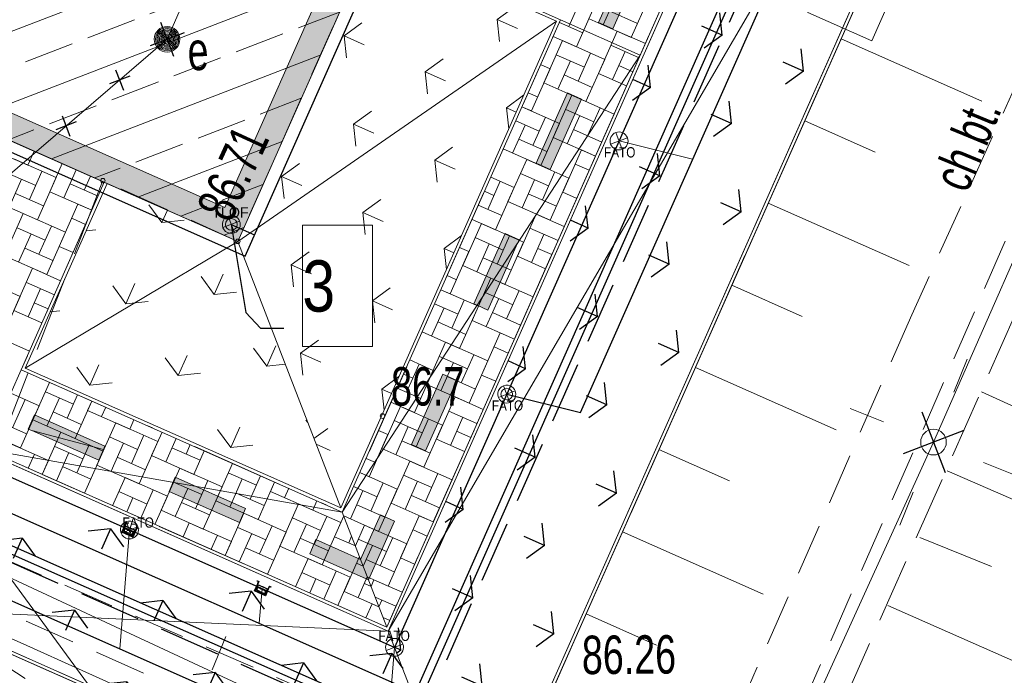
# Model space of a CAD drawing. Header units: metres. Extents: x -1013 to 1491425, y -5789533 to 1032.
# Tile 38 of 66: x 3 to 22, y -16 to -3. Entities that reach past the tile are written whole.
import ezdxf
from ezdxf.xclip import XClip

# ---------------------------------------------------------------- set-up
doc = ezdxf.new("R2010")
doc.units = ezdxf.units.M
doc.header["$MEASUREMENT"] = 0
doc.header["$XCLIPFRAME"] = 0
for name, pattern in [('2_BUBZ02', [1.75, 1.25, -0.5]), ('2_KTCR02', [1.5, 1, -0.5]), ('2_KTJZ01', [2, 1.5, -0.5]), ('Krawędzie ukryte', [1.7, 1.2, -0.5]), ('Kropki i Kreski', [3.6, 1.8, -0.9, 0, -0.9]), ('Przerywana', [2.4, 1.2, -1.2])]:
    doc.linetypes.add(name, pattern=pattern)
doc.layers.add('130-Z Teren', color=7, linetype='Continuous')
doc.layers.add('700-L Mapa 1_500 dwg', color=7, linetype='Continuous')
for name, color, linetype, lineweight in [('130-Z Teren1', 7, 'Continuous', 13), ('130-Z Teren114', 113, 'Continuous', 25), ('130-Z Teren21', 37, 'Continuous', 5), ('130-Z Teren252', 70, 'Continuous', 13), ('130-Z Teren69', 41, 'Continuous', 13), ('130-Z Teren93', 254, 'Continuous', 13), ('130-Z Teren94', 9, 'Continuous', 13), ('310-W Oświetlenie1', 7, 'Continuous', 13), ('310-W Oświetlenie85', 1, 'Continuous', 25), ('450-K Belki21', 37, 'Continuous', 5), ('450-K Belki69', 41, 'Continuous', 13), ('703-L Płaszczyzny podejścia 2D3', 152, 'Continuous', 30), ('708-L Opisy sytuacji 1_500 do legendy11', 7, 'Continuous', 13), ('708-L Opisy sytuacji 1_500 do legendy85', 1, 'Continuous', 25), ('718-L Elementy do rozbiórki85', 1, 'Continuous', 25), ('720-L Oznakowanie lądowiska1', 7, 'Continuous', 13), ('720-L Oznakowanie lądowiska253', 2, 'Continuous', 13), ('720-L Oznakowanie lądowiska91', 255, 'Continuous', 13), ('720-L Oznakowanie lądowiska94', 9, 'Continuous', 13), ('729-L Instalacje elektryczne-okablowanie75', 30, 'Continuous', 25), ('729-L Instalacje elektryczne-okablowanie85', 1, 'Continuous', 25), ('810-G Ogólne2', 4, 'Continuous', 20), ('GN.6640.3638.2023_9_BUBZ_D_L_17', 9, 'Continuous', 18), ('GN.6640.3638.2023_9_Dzialki7', 9, 'Continuous', 18), ('GN.6640.3638.2023_9_KTCR_D_L_17', 9, 'Continuous', 18), ('GN.6640.3638.2023_9_KTCR_E_T_17', 9, 'Continuous', 18), ('GN.6640.3638.2023_9_KTJZ_L_07', 9, 'Continuous', 18), ('GN.6640.3638.2023_9_RTPW_T_07', 9, 'Continuous', 18), ('GN.6640.3638.2023_9_RTPW_T_17', 9, 'Continuous', 18), ('GN.6640.3638.2023_9_SUPE_D_L_31', 9, 'Continuous', 18), ('GN.6640.3638.2023_9_SUPW_D_L_05', 9, 'Continuous', 18), ('GN.6640.3638.2023_9_SUSM_D_T_07', 9, 'Continuous', 18), ('GN.6640.3638.2023_9_SUSM_D_T_37', 9, 'Continuous', 18), ('GN.6640.3638.2023_9_SUTW_T_05', 9, 'Continuous', 18), ('GN.6640.3638.2023_9_SUUE_D_T_97', 9, 'Continuous', 18), ('GN.6640.3638.2023_9_SUUE_E_T_87', 9, 'Continuous', 18)]:
    doc.layers.add(name, color=color, linetype=linetype, lineweight=lineweight)
doc.styles.add('STYL_AUTOMATYCZNY_1', font='arial.ttf', dxfattribs={"width": 0.7})
doc.styles.add('STYL_AUTOMATYCZNY_3', font='ARIALN.TTF')
doc.styles.add('STYL_AUTOMATYCZNY_4', font='arial.ttf')
doc.dimstyles.new('STYL_AUTOMATYCZNY__5', dxfattribs={"dimtxt": 0.18, "dimasz": 0.456, "dimexe": 0.18, "dimexo": 0.0625, "dimgap": 0, "dimtad": 0, "dimtih": 1, "dimtoh": 1, "dimdec": 4, "dimzin": 0, "dimdsep": 46, "dimcen": 0.09, "dimadec": 0, "dimazin": 0, "dimtfac": 1, "dimtdec": 4, "dimtmove": 0, "dimatfit": 3, "dimldrblk": 'ARROWHEAD_1', "dimfxl": 1, "dimtolj": 1, "dimtzin": 0, "dimarcsym": 0})

# ---------------------------------------------------------------- blocks, each defined once
blk = doc.blocks.new('Rysunek_1_9', base_point=(-7447251.91, -5789835.327))
at = {"layer": 'GN.6640.3638.2023_9_BUBZ_D_L_17', "color": 9, "linetype": '2_BUBZ02', "lineweight": 18}
blk.add_line((30.427, 8.666), (17.782, -19.93), dxfattribs=at)
at = {"layer": 'GN.6640.3638.2023_9_BUBZ_D_L_17', "color": 9, "linetype": 'Continuous', "lineweight": 18}
for p, q in [((21.996, -10.434), (23.415, -11.089)), ((21.326, -11.972), (23.889, -13.095)), ((20.79, -13.271), (22.19, -13.84)), ((20.17, -14.599), (22.713, -15.725))]:
    blk.add_line(p, q, dxfattribs=at)
at = {"layer": 'GN.6640.3638.2023_9_Dzialki7', "color": 9, "linetype": 'Continuous', "lineweight": 18}
blk.add_line((-4.54, -3.697), (35.51, -58.297), dxfattribs=at)
at = {"layer": 'GN.6640.3638.2023_9_KTCR_D_L_17', "color": 9, "linetype": '2_KTCR02', "lineweight": 18}
for p, q in [((13.604, 6.274), (7.5, -7.5)), ((25.305, 1.376), (20.635, -8.933)), ((16.657, -20.79), (23.336, -5.479)), ((7.5, -7.5), (4.87, -6.317)), ((20.635, -8.933), (16.047, -19.404)), ((16.047, -19.404), (2.14, -13.337)), ((2.002, -14.297), (16.657, -20.79))]:
    blk.add_line(p, q, dxfattribs=at)
at = {"layer": 'GN.6640.3638.2023_9_KTJZ_L_07', "color": 9, "linetype": '2_KTJZ01', "lineweight": 18}
blk.add_line((2.14, -13.337), (4.87, -6.317), dxfattribs=at)
at = {"layer": 'GN.6640.3638.2023_9_RTPW_T_07', "color": 9, "linetype": 'Continuous', "lineweight": 18}
blk.add_circle((10.32, -10.907), 0.045, dxfattribs=at)
at = {"layer": 'GN.6640.3638.2023_9_RTPW_T_17', "color": 9, "linetype": 'Continuous', "lineweight": 18}
for centre in [(4.87, -6.317), (7.5, -7.5)]:
    blk.add_circle(centre, 0.045, dxfattribs=at)
at = {"layer": 'GN.6640.3638.2023_9_SUPE_D_L_31', "color": 9, "linetype": 'Continuous', "lineweight": 18}
for p, q in [((9.695, 4.667), (6.122, -3.559)), ((25.35, -1.644), (21.059, -11.415)), ((6.122, -3.559), (-4.256, -12.453)), ((21.059, -11.415), (16.558, -21.298)), ((3.315, -15.35), (-2.865, -12.573)), ((6.606, -16.827), (3.315, -15.35))]:
    blk.add_line(p, q, dxfattribs=at)
at = {"layer": 'GN.6640.3638.2023_9_SUPW_D_L_05', "color": 9, "linetype": 'Continuous', "lineweight": 18}
blk.add_line((15.788, -19.973), (1.45, -13.313), dxfattribs=at)
at = {"layer": 'GN.6640.3638.2023_9_SUSM_D_T_07', "color": 9, "linetype": 'Continuous', "lineweight": 18}
for p, q in [((21.454, -10.442), (21.717, -9.794)), ((20.086, -11.02), (19.437, -10.757)), ((22.032, -11.81), (22.68, -12.073)), ((20.664, -12.388), (20.4, -13.036)), ((7.001, -15.854), (7.264, -15.206))]:
    blk.add_line(p, q, dxfattribs=at)
at = {"layer": 'GN.6640.3638.2023_9_SUSM_D_T_37', "color": 9, "linetype": 'Continuous', "lineweight": 18}
blk.add_circle((21.059, -11.415), 0.25, dxfattribs=at)
at = {"layer": 'GN.6640.3638.2023_9_SUUE_D_T_97', "color": 9, "linetype": 'Continuous', "lineweight": 18}
for radius in [0.25, 0.225, 0.2, 0.175, 0.15, 0.125, 0.1, 0.075, 0.05, 0.025, 0.00715]:
    blk.add_circle((6.122, -3.559), radius, dxfattribs=at)
at = {"layer": 'GN.6640.3638.2023_9_KTCR_E_T_17', "color": 9, "linetype": 'Continuous', "lineweight": 18, "insert": (21.373, -6.439), "char_height": 0.75, "attachment_point": 4, "rotation": 67.5694, "style": 'STYL_AUTOMATYCZNY_1'}
blk.add_mtext('\\A1;{\\pql;\\fArial|b0|i0|c238|p0;\\W0.700000;ch.bt.}', dxfattribs=at)
at = {"layer": 'GN.6640.3638.2023_9_RTPW_T_07', "color": 9, "linetype": 'Continuous', "lineweight": 18, "insert": (10.488, -10.713), "char_height": 0.75, "attachment_point": 7, "style": 'STYL_AUTOMATYCZNY_1'}
blk.add_mtext('\\A1;{\\pql;\\fArial|b0|i0|c238|p0;\\W0.700000;86.7}', dxfattribs=at)
at = {"layer": 'GN.6640.3638.2023_9_RTPW_T_17', "color": 9, "linetype": 'Continuous', "lineweight": 18, "insert": (7.371, -7.165), "char_height": 0.75, "attachment_point": 7, "rotation": 65.3277, "style": 'STYL_AUTOMATYCZNY_1'}
blk.add_mtext('\\A1;{\\pql;\\fArial|b0|i0|c238|p0;\\W0.700000;86.71}', dxfattribs=at)
at = {"layer": 'GN.6640.3638.2023_9_SUTW_T_05', "color": 9, "linetype": 'Continuous', "lineweight": 18, "insert": (14.206, -15.57), "char_height": 0.75, "attachment_point": 4, "rotation": 0.4031, "style": 'STYL_AUTOMATYCZNY_1'}
blk.add_mtext('\\A1;{\\pql;\\fArial|b0|i0|c238|p0;\\W0.700000;86.26}', dxfattribs=at)
at = {"layer": 'GN.6640.3638.2023_9_SUUE_E_T_87', "color": 9, "linetype": 'Continuous', "lineweight": 18, "insert": (6.52, -3.8), "char_height": 0.75, "attachment_point": 4, "rotation": 2.3731, "style": 'STYL_AUTOMATYCZNY_1'}
blk.add_mtext('\\A1;{\\pql;\\fArial|b0|i0|c238|p0;\\W0.700000;e}', dxfattribs=at)
blk = doc.blocks.new('*X3')
at = {"layer": '130-Z Teren93', "color": 254, "linetype": 'Continuous', "lineweight": 13}
for p, q in [((3.53, -5.741), (3.409, -6.015)), ((3.409, -6.015), (2.947, -5.811)), ((3.134, -5.894), (3.957, -6.258)), ((3.683, -6.137), (3.44, -6.685)), ((4.079, -5.984), (3.836, -6.533)), ((4.11, -6.654), (4.353, -6.105)), ((3.561, -6.411), (3.013, -6.168)), ((3.044, -6.838), (3.287, -6.289)), ((3.957, -6.258), (3.593, -7.081)), ((4.627, -6.227), (4.506, -6.501)), ((4.231, -6.38), (4.776, -6.621)), ((3.166, -6.564), (3.714, -6.807)), ((4.654, -6.895), (3.836, -6.533)), ((3.593, -7.081), (2.77, -6.716)), ((4.384, -6.776), (4.02, -7.598)), ((4.384, -6.776), (4.654, -6.895)), ((3.318, -6.96), (2.954, -7.782)), ((3.318, -6.96), (4.141, -7.324)), ((4.533, -7.17), (4.263, -7.05)), ((3.745, -7.477), (3.197, -7.234)), ((3.867, -7.203), (3.624, -7.751)), ((3.228, -7.904), (3.471, -7.355)), ((4.141, -7.324), (3.777, -8.147)), ((3.35, -7.63), (3.898, -7.873)), ((4.29, -7.718), (4.02, -7.598)), ((3.777, -8.147), (2.954, -7.782)), ((3.502, -8.025), (3.138, -8.848)), ((3.502, -8.025), (4.047, -8.267)), ((2.436, -8.209), (3.259, -8.574)), ((3.925, -8.541), (3.381, -8.3)), ((3.412, -8.97), (3.655, -8.421)), ((3.259, -8.574), (2.895, -9.397)), ((3.533, -8.696), (3.804, -8.815)), ((3.682, -9.09), (3.138, -8.848)), ((2.62, -9.275), (3.439, -9.638)), ((3.281, -10.006), (3.078, -10.463)), ((2.804, -10.341), (3.627, -10.706)), ((3.83, -10.249), (3.506, -10.98)), ((4.297, -10.675), (3.749, -10.432)), ((3.78, -11.102), (4.023, -10.553)), ((4.378, -10.492), (4.176, -10.949)), ((3.353, -10.584), (3.11, -11.133)), ((3.627, -10.706), (3.262, -11.529)), ((4.652, -10.613), (4.328, -11.345)), ((4.652, -10.613), (4.571, -10.796)), ((4.846, -10.918), (4.927, -10.735)), ((3.901, -10.827), (4.45, -11.07)), ((5.394, -11.161), (4.571, -10.796)), ((2.835, -11.011), (3.384, -11.254)), ((4.328, -11.345), (3.506, -10.98)), ((5.12, -11.039), (4.755, -11.862)), ((5.12, -11.039), (5.943, -11.404)), ((5.475, -10.978), (5.394, -11.161)), ((3.262, -11.529), (2.44, -11.164)), ((4.054, -11.223), (3.689, -12.046)), ((4.054, -11.223), (4.877, -11.588)), ((5.547, -11.557), (4.998, -11.314)), ((5.669, -11.282), (5.425, -11.831)), ((6.024, -11.221), (5.821, -11.678)), ((2.988, -11.407), (3.811, -11.772)), ((4.481, -11.741), (3.933, -11.497)), ((4.603, -11.466), (4.36, -12.015)), ((5.03, -11.984), (5.273, -11.435)), ((5.943, -11.404), (5.578, -12.227)), ((6.096, -11.8), (6.298, -11.343)), ((6.572, -11.464), (6.491, -11.647)), ((3.537, -11.65), (3.415, -11.924)), ((3.964, -12.168), (4.207, -11.619)), ((4.877, -11.588), (4.512, -12.411)), ((6.644, -12.043), (5.821, -11.678)), ((6.217, -11.525), (6.766, -11.768)), ((6.847, -11.586), (6.644, -12.043)), ((3.811, -11.772), (3.689, -12.046)), ((4.085, -11.893), (4.634, -12.136)), ((5.578, -12.227), (4.755, -11.862)), ((5.151, -11.709), (5.7, -11.952)), ((7.395, -11.829), (7.071, -12.56)), ((4.512, -12.411), (3.689, -12.046)), ((6.37, -11.921), (6.005, -12.744)), ((6.37, -11.921), (7.193, -12.286)), ((7.863, -12.255), (7.314, -12.012)), ((7.944, -12.072), (7.741, -12.529)), ((5.304, -12.105), (5.061, -12.654)), ((5.304, -12.105), (6.127, -12.47)), ((6.797, -12.439), (6.248, -12.195)), ((6.918, -12.164), (6.675, -12.713)), ((7.345, -12.682), (7.588, -12.133)), ((8.218, -12.193), (7.894, -12.925)), ((8.218, -12.193), (8.137, -12.376)), ((5.731, -12.623), (5.182, -12.379)), ((5.852, -12.348), (5.609, -12.897)), ((6.127, -12.47), (5.884, -13.018)), ((6.279, -12.866), (6.523, -12.317)), ((7.193, -12.286), (6.828, -13.109)), ((7.467, -12.407), (8.015, -12.65)), ((8.96, -12.741), (8.137, -12.376)), ((8.411, -12.498), (8.492, -12.315)), ((5.335, -12.775), (5.457, -12.501)), ((6.401, -12.591), (6.95, -12.834)), ((7.894, -12.925), (7.071, -12.56)), ((8.686, -12.619), (8.321, -13.442)), ((8.686, -12.619), (9.508, -12.984)), ((9.041, -12.558), (8.96, -12.741)), ((6.828, -13.109), (6.005, -12.744)), ((7.62, -12.803), (7.255, -13.626)), ((7.62, -12.803), (8.443, -13.168)), ((9.566, -12.854), (9.387, -13.258)), ((6.554, -12.987), (6.432, -13.261)), ((6.554, -12.987), (7.377, -13.352)), ((8.168, -13.046), (7.925, -13.595)), ((9.113, -13.137), (8.564, -12.894)), ((8.595, -13.564), (8.838, -13.015)), ((9.234, -12.862), (8.991, -13.411)), ((9.508, -12.984), (9.144, -13.807)), ((7.102, -13.23), (6.981, -13.504)), ((8.047, -13.321), (7.498, -13.077)), ((7.529, -13.748), (7.772, -13.199)), ((8.443, -13.168), (8.078, -13.991)), ((7.377, -13.352), (7.255, -13.626)), ((8.717, -13.289), (9.265, -13.532)), ((9.791, -13.437), (9.387, -13.258)), ((9.661, -13.38), (9.719, -13.25)), ((7.651, -13.473), (8.199, -13.716)), ((9.144, -13.807), (8.321, -13.442)), ((8.078, -13.991), (7.255, -13.626)), ((8.87, -13.685), (8.626, -14.234)), ((8.87, -13.685), (9.692, -14.05)), ((9.871, -13.646), (9.571, -14.324)), ((9.944, -13.833), (9.814, -13.775)), ((9.297, -14.203), (8.748, -13.959)), ((9.418, -13.928), (9.175, -14.477)), ((8.901, -14.355), (9.022, -14.081)), ((9.692, -14.05), (9.449, -14.598)), ((9.845, -14.446), (10.024, -14.041)), ((9.967, -14.171), (10.097, -14.229)), ((10.249, -14.625), (9.571, -14.324)), ((10.119, -14.567), (9.998, -14.841)), ((10.119, -14.567), (10.249, -14.625))]:
    blk.add_line(p, q, dxfattribs=at)
blk = doc.blocks.new('*X5')
at = {"layer": '130-Z Teren93', "color": 254, "linetype": 'Continuous', "lineweight": 13}
for p, q in [((13.95, -3.312), (14.193, -2.763)), ((14.863, -2.732), (14.62, -3.281)), ((15.533, -2.701), (15.168, -3.524)), ((14.467, -2.885), (14.103, -3.708)), ((15.29, -3.249), (14.741, -3.006)), ((14.224, -3.433), (13.767, -3.231)), ((15.168, -3.524), (14.346, -3.159)), ((14.53, -4.225), (14.894, -3.402)), ((15.443, -3.645), (14.894, -3.402)), ((13.464, -4.409), (13.828, -3.586)), ((14.103, -3.708), (13.645, -3.505)), ((14.651, -3.951), (13.828, -3.586)), ((14.134, -4.378), (14.377, -3.829)), ((14.773, -3.676), (15.321, -3.919)), ((15.047, -3.798), (14.804, -4.346)), ((13.707, -3.86), (14.255, -4.103)), ((13.981, -3.982), (13.738, -4.53)), ((14.651, -3.951), (14.286, -4.773)), ((13.585, -4.135), (13.221, -4.957)), ((13.585, -4.135), (13.402, -4.054)), ((15.2, -4.194), (14.925, -4.072)), ((14.286, -4.773), (13.464, -4.409)), ((14.408, -4.499), (13.859, -4.256)), ((15.078, -4.468), (14.53, -4.225)), ((13.342, -4.683), (13.159, -4.602)), ((13.648, -5.475), (14.012, -4.652)), ((14.835, -5.017), (14.012, -4.652)), ((13.769, -5.201), (13.038, -4.876)), ((13.221, -4.957), (13.038, -4.876)), ((13.891, -4.926), (14.439, -5.169)), ((14.318, -5.444), (14.561, -4.895)), ((12.916, -5.151), (13.373, -5.353)), ((13.252, -5.628), (13.495, -5.079)), ((14.165, -5.048), (13.922, -5.596)), ((14.835, -5.017), (14.47, -5.839)), ((13.099, -5.232), (12.856, -5.78)), ((13.769, -5.201), (13.404, -6.023)), ((14.592, -5.565), (14.043, -5.322)), ((13.526, -5.749), (12.977, -5.506)), ((14.47, -5.839), (13.648, -5.475)), ((13.404, -6.023), (12.673, -5.699)), ((13.832, -6.541), (14.196, -5.718)), ((14.47, -5.839), (14.196, -5.718)), ((12.766, -6.725), (13.13, -5.902)), ((13.953, -6.266), (13.13, -5.902)), ((14.075, -5.992), (14.349, -6.114)), ((12.37, -6.877), (12.613, -6.329)), ((12.887, -6.45), (12.43, -6.248)), ((13.009, -6.176), (13.557, -6.419)), ((13.283, -6.298), (13.04, -6.846)), ((13.436, -6.693), (13.679, -6.145)), ((13.953, -6.266), (13.588, -7.089)), ((12.308, -6.522), (12.491, -6.603)), ((12.887, -6.45), (12.523, -7.273)), ((13.71, -6.815), (13.161, -6.572)), ((14.106, -6.662), (13.832, -6.541)), ((12.644, -6.999), (12.187, -6.796)), ((13.588, -7.089), (12.766, -6.725)), ((12.523, -7.273), (12.065, -7.071)), ((12.95, -7.791), (13.314, -6.968)), ((13.863, -7.211), (13.314, -6.968)), ((11.884, -7.974), (12.248, -7.152)), ((13.071, -7.516), (12.248, -7.152)), ((13.193, -7.242), (13.741, -7.485)), ((12.127, -7.426), (12.675, -7.669)), ((12.554, -7.943), (12.797, -7.395)), ((13.467, -7.364), (13.224, -7.912)), ((12.005, -7.7), (11.822, -7.619)), ((12.401, -7.547), (12.158, -8.096)), ((13.071, -7.516), (12.706, -8.339)), ((13.62, -7.759), (13.345, -7.638)), ((12.005, -7.7), (11.641, -8.523)), ((12.828, -8.065), (12.279, -7.822)), ((13.498, -8.034), (12.95, -7.791)), ((12.706, -8.339), (11.884, -7.974)), ((11.762, -8.249), (11.579, -8.168)), ((12.068, -9.04), (12.432, -8.218)), ((13.255, -8.582), (12.432, -8.218)), ((12.189, -8.766), (11.458, -8.442)), ((11.641, -8.523), (11.458, -8.442)), ((12.311, -8.492), (12.859, -8.735)), ((12.585, -8.613), (12.342, -9.162)), ((12.738, -9.009), (12.981, -8.461)), ((13.255, -8.582), (12.89, -9.405)), ((11.519, -8.797), (11.276, -9.346)), ((11.336, -8.716), (11.793, -8.919)), ((11.672, -9.193), (11.915, -8.645)), ((12.189, -8.766), (11.824, -9.589)), ((13.012, -9.131), (12.463, -8.888)), ((11.946, -9.315), (11.397, -9.072)), ((12.89, -9.405), (12.068, -9.04)), ((11.824, -9.589), (11.093, -9.265)), ((12.252, -10.106), (12.616, -9.283)), ((12.89, -9.405), (12.616, -9.283)), ((11.186, -10.29), (11.55, -9.467)), ((12.373, -9.832), (11.55, -9.467)), ((12.495, -9.558), (12.769, -9.679)), ((11.429, -9.742), (11.977, -9.985)), ((11.856, -10.259), (12.099, -9.711)), ((10.79, -10.443), (11.033, -9.894)), ((11.307, -10.016), (10.85, -9.813)), ((11.703, -9.863), (11.46, -10.412)), ((12.373, -9.832), (12.008, -10.655)), ((10.728, -10.088), (10.911, -10.169)), ((11.307, -10.016), (10.943, -10.839)), ((12.13, -10.381), (11.581, -10.138)), ((12.526, -10.228), (12.252, -10.106)), ((11.064, -10.565), (10.607, -10.362)), ((12.008, -10.655), (11.186, -10.29)), ((11.37, -11.356), (11.734, -10.533)), ((12.283, -10.776), (11.734, -10.533)), ((10.304, -11.54), (10.668, -10.717)), ((10.943, -10.839), (10.485, -10.636)), ((11.491, -11.082), (10.668, -10.717)), ((11.613, -10.808), (12.161, -11.051)), ((11.887, -10.929), (11.644, -11.478)), ((10.547, -10.992), (11.095, -11.235)), ((10.821, -11.113), (10.578, -11.662)), ((10.974, -11.509), (11.217, -10.96)), ((11.491, -11.082), (11.126, -11.905)), ((10.425, -11.266), (10.061, -12.089)), ((10.425, -11.266), (10.242, -11.185)), ((12.04, -11.325), (11.765, -11.203)), ((11.248, -11.63), (10.699, -11.387)), ((11.918, -11.599), (11.37, -11.356)), ((11.126, -11.905), (10.304, -11.54)), ((10.182, -11.814), (9.999, -11.733)), ((10.488, -12.606), (10.852, -11.783)), ((11.675, -12.148), (10.852, -11.783)), ((10.609, -12.332), (9.878, -12.008)), ((10.061, -12.089), (9.878, -12.008)), ((10.731, -12.057), (11.279, -12.301)), ((11.158, -12.575), (11.401, -12.026)), ((10.092, -12.759), (10.335, -12.21)), ((11.005, -12.179), (10.762, -12.728)), ((11.675, -12.148), (11.31, -12.971)), ((9.939, -12.363), (9.696, -12.911)), ((9.756, -12.282), (10.213, -12.484)), ((10.609, -12.332), (10.244, -13.155)), ((11.432, -12.696), (10.883, -12.453)), ((10.366, -12.88), (9.817, -12.637)), ((11.31, -12.971), (10.488, -12.606)), ((10.244, -13.155), (9.566, -12.854)), ((10.671, -13.672), (11.036, -12.849)), ((11.31, -12.971), (11.036, -12.849)), ((9.791, -13.437), (9.97, -13.033)), ((10.793, -13.398), (9.97, -13.033)), ((10.915, -13.123), (11.189, -13.245)), ((9.849, -13.307), (10.397, -13.55)), ((10.123, -13.429), (9.944, -13.833)), ((10.276, -13.825), (10.519, -13.276)), ((10.793, -13.398), (10.428, -14.22)), ((10.55, -13.946), (10.001, -13.703)), ((10.946, -13.793), (10.671, -13.672)), ((10.428, -14.22), (10.024, -14.041)), ((10.097, -14.229), (10.154, -14.099)), ((10.703, -14.342), (10.154, -14.099)), ((10.177, -14.437), (10.581, -14.616)), ((10.307, -14.495), (10.249, -14.625)), ((10.46, -14.891), (10.33, -14.833))]:
    blk.add_line(p, q, dxfattribs=at)
blk = doc.blocks.new('ARROWHEAD_1')
at = {"color": 0, "linetype": 'Continuous', "lineweight": 0}
blk.add_line((0, 0), (-1, 0), dxfattribs=at)
blk.add_circle((0, 0), 0.25, dxfattribs=at)

msp = doc.modelspace()

# ---------------------------------------------------------------- hatches: boundary and pattern name
at = {"layer": '130-Z Teren114', "linetype": 'Continuous', "lineweight": 25}
h = msp.add_hatch(dxfattribs=at)
h.set_pattern_fill('trawa_0001', color=113, style=0, pattern_type=2)
h.set_pattern_definition([(156.1, (16.9383, -3.479), (1.2154, 2.7428), [0.433, -1.29904]), (156.1, (16.7542, -1.7567), (1.2154, 2.7428), [0.43301, -1.29904]), (96.1, (16.9383, -3.479), (2.983, 0.31883), [0.433, -1.29904]), (96.1, (15.3547, -2.7772), (2.983, 0.31883), [0.43301, -1.29904]), (216.1, (16.9383, -3.479), (-1.7676, 2.42394), [0.433, -1.29904]), (216.1, (15.3547, -2.7772), (-1.76762, 2.42394), [0.43301, -1.29904])])
h.paths.add_polyline_path([(10.433, -15.1), (12.128, -19.493), (25.57, 10.841), (21.177, 9.146)])
h = msp.add_hatch(dxfattribs=at)
h.set_pattern_fill('trawa_0001', color=113, style=0, pattern_type=2)
h.set_pattern_definition([(246.1, (-2.1928, -10.8614), (-2.7428, 1.2154), [0.433, -1.29904]), (246.1, (-3.915, -11.0454), (-2.7428, 1.2154), [0.433, -1.29904]), (186.1, (-2.1928, -10.8614), (-0.31883, 2.983), [0.433, -1.29904]), (186.1, (-2.8946, -12.445), (-0.31883, 2.983), [0.433, -1.29904]), (306.1, (-2.1928, -10.8614), (2.42394, 1.7676), [0.433, -1.29904]), (306.1, (-2.8946, -12.445), (2.42394, 1.7676), [0.433, -1.29904])])
h.paths.add_polyline_path([(2.619, -11.637), (1.27, -14.682), (12.128, -19.493), (10.433, -15.1)])
at = {"layer": '130-Z Teren252', "linetype": 'Continuous', "lineweight": 13}
h = msp.add_hatch(dxfattribs=at)
h.set_pattern_fill('trawa_0001', color=70, style=0, pattern_type=2)
h.set_pattern_definition([(336.1, (12.367, -1.4533), (1.2154, 2.7428), [0.433, -1.29904]), (336.1, (12.551, -3.1756), (1.2154, 2.7428), [0.433, -1.29904]), (276.1, (12.367, -1.4533), (2.983, 0.3188), [0.433, -1.29904]), (276.1, (13.9505, -2.155), (2.983, 0.3188), [0.433, -1.29904]), (36.1, (12.367, -1.4533), (-1.7676, 2.42394), [0.433, -1.29904]), (36.1, (13.9505, -2.155), (-1.7676, 2.42394), [0.433, -1.29904])])
h.paths.add_polyline_path([(13.711, -3.208), (10.109, -1.612), (7.5, -7.5), (9.506, -12.698)])
h = msp.add_hatch(dxfattribs=at)
h.set_pattern_fill('trawa_0001', color=70, style=0, pattern_type=2)
h.set_pattern_definition([(66.1, (-0.1672, -6.29), (-2.7428, 1.2154), [0.433, -1.29904]), (66.1, (1.555, -6.106), (-2.7428, 1.2154), [0.433, -1.29904]), (6.1, (-0.1672, -6.29), (-0.3188, 2.983), [0.433, -1.29904]), (6.1, (0.5345, -4.7065), (-0.3188, 2.983), [0.433, -1.29904]), (126.1, (-0.1672, -6.29), (2.42394, 1.7676), [0.433, -1.29904]), (126.1, (0.5345, -4.7065), (2.42394, 1.7676), [0.433, -1.29904])])
h.paths.add_polyline_path([(3.356, -9.973), (9.506, -12.698), (7.5, -7.5), (4.952, -6.371)])
at = {"layer": '130-Z Teren93', "linetype": 'Continuous', "lineweight": 13}
h = msp.add_hatch(dxfattribs=at)
h.set_pattern_fill('Beton_zbrojony_0001', color=254, style=0, pattern_type=2)
h.set_pattern_definition([(21.101, (3.6815, 2.3954), (-0.46801, 1.21283), []), (21.101, (3.4475, 3.0018), (-0.46801, 1.21283), [0.975, -0.325])])
h.paths.add_polyline_path([(-0.137, 12.291), (-3.175, 5.434), (-6.214, -1.423), (7.5, -7.5), (10.538, -0.643), (13.577, 6.214)])
at = {"layer": '720-L Oznakowanie lądowiska253', "linetype": 'Continuous', "lineweight": 13}
msp.add_hatch(color=2, dxfattribs=at).paths.add_polyline_path([(-3.175, 5.434), (-6.214, -1.423), (7.5, -7.5), (10.538, -0.643), (10.081, -0.44), (7.245, -6.84), (-5.554, -1.169), (-2.718, 5.231)])
at = {"layer": '720-L Oznakowanie lądowiska91', "linetype": 'Continuous', "lineweight": 13}
for points in [[(15.414, -1.983), (15.139, -1.861), (14.532, -3.233), (14.806, -3.354)], [(14.198, -4.726), (13.924, -4.604), (13.316, -5.976), (13.591, -6.097)], [(12.983, -7.469), (12.709, -7.347), (12.101, -8.718), (12.164, -8.746), (12.375, -8.84), (12.953, -7.536)], [(11.767, -10.211), (11.493, -10.09), (10.885, -11.461), (11.16, -11.583)], [(4.789, -11.767), (4.882, -11.556), (4.91, -11.493), (3.539, -10.885), (3.417, -11.16), (3.484, -11.19)], [(6.282, -12.101), (6.16, -12.375), (7.531, -12.983), (7.653, -12.709)], [(10.046, -14.097), (10.552, -12.954), (10.278, -12.833), (9.893, -13.701), (9.024, -13.316), (8.903, -13.591)], [(10.046, -14.097), (10.552, -12.954), (10.278, -12.833), (9.893, -13.701), (9.024, -13.316), (8.903, -13.591)]]:
    msp.add_hatch(color=8, dxfattribs=at).paths.add_polyline_path(points)

# ---------------------------------------------------------------- linework, layer by layer
at = {"layer": '130-Z Teren1', "color": 7, "linetype": 'Continuous', "lineweight": 13, "flags": 128}
for points in [[(-0.137, 12.291), (-3.175, 5.434), (-6.214, -1.423), (7.5, -7.5), (10.538, -0.643), (13.577, 6.214)], [(10.433, -15.1), (12.128, -19.493), (25.57, 10.841), (21.177, 9.146)], [(16.155, -2.038), (21.097, 9.116), (18.854, 8.25), (14.601, -1.349), (10.944, 0.271), (10.538, -0.643), (10.133, -1.557), (13.79, -3.178), (9.537, -12.778), (10.402, -15.021), (15.345, -3.867)], [(13.711, -3.208), (9.506, -12.698), (7.5, -7.5), (10.109, -1.612)], [(-13.734, -4.325), (-11.491, -3.46), (1.448, -9.194), (3.069, -5.536), (4.897, -6.347), (3.277, -10.004), (9.537, -12.778), (10.402, -15.021), (2.588, -11.558), (1.19, -14.712), (-0.638, -13.902), (0.76, -10.748)], [(3.356, -9.973), (9.506, -12.698), (7.5, -7.5), (4.952, -6.371)], [(2.619, -11.637), (10.433, -15.1), (12.128, -19.493), (1.27, -14.682)]]:
    msp.add_lwpolyline(points, close=True, dxfattribs=at)
at = {"layer": '130-Z Teren1', "color": 7, "linetype": 'Continuous', "lineweight": 13}
for points in [[(19.259, -3.549), (22.002, -4.764)], [(18.549, -5.151), (19.92, -5.759)], [(17.839, -6.754), (20.582, -7.969)], [(17.129, -8.356), (18.5, -8.964)], [(16.419, -9.958), (19.162, -11.174)], [(15.709, -11.561), (17.08, -12.168)], [(14.999, -13.163), (17.741, -14.378)], [(14.289, -14.765), (15.66, -15.373)]]:
    msp.add_lwpolyline(points, dxfattribs=at)
at = {"layer": '130-Z Teren1', "color": 7, "linetype": 'Przerywana', "lineweight": 13}
msp.add_lwpolyline([(11.42, -21.238), (1.62, -14.902)], dxfattribs=at)
at = {"layer": '130-Z Teren21', "color": 37, "linetype": 'Continuous', "lineweight": 5}
for p, q in [((21.097, 9.116), (10.402, -15.021)), ((21.177, 9.146), (10.433, -15.1)), ((13.711, -3.208), (10.109, -1.612)), ((9.506, -12.698), (13.711, -3.208)), ((9.537, -12.778), (13.79, -3.178)), ((3.277, -10.004), (4.897, -6.347)), ((3.356, -9.973), (4.952, -6.371)), ((4.952, -6.371), (4.897, -6.347)), ((3.356, -9.973), (9.506, -12.698)), ((3.277, -10.004), (9.537, -12.778)), ((2.588, -11.558), (10.402, -15.021)), ((2.619, -11.637), (10.433, -15.1))]:
    msp.add_line(p, q, dxfattribs=at)
at = {"layer": '130-Z Teren69', "color": 41, "linetype": 'Kropki i Kreski', "lineweight": 13}
for p, q in [((21.097, 9.116), (10.402, -15.021)), ((13.79, -3.178), (9.537, -12.778)), ((4.897, -6.347), (3.277, -10.004)), ((3.277, -10.004), (9.537, -12.778)), ((2.588, -11.558), (10.402, -15.021))]:
    msp.add_line(p, q, dxfattribs=at)
at = {"layer": '130-Z Teren94', "color": 9, "linetype": 'Continuous', "lineweight": 13}
for p, q in [((10.433, -15.1), (25.57, 10.841)), ((13.711, -3.208), (7.5, -7.5)), ((13.79, -3.178), (15.345, -3.867)), ((9.537, -12.778), (15.345, -3.867)), ((3.356, -9.973), (7.5, -7.5)), ((2.588, -11.558), (9.537, -12.778)), ((1.27, -14.682), (10.433, -15.1))]:
    msp.add_line(p, q, dxfattribs=at)
at = {"layer": '310-W Oświetlenie1', "color": 7, "linetype": 'Continuous', "lineweight": 13}
for p, q in [((15.093, -5.479), (14.767, -5.605)), ((14.867, -5.379), (14.993, -5.706)), ((7.436, -7.333), (7.31, -7.007)), ((7.209, -7.233), (7.536, -7.107)), ((12.679, -10.316), (12.805, -10.643)), ((12.906, -10.416), (12.579, -10.542)), ((5.452, -13.291), (5.326, -12.964)), ((5.226, -13.19), (5.552, -13.064)), ((10.618, -15.58), (10.492, -15.253)), ((10.392, -15.479), (10.718, -15.353))]:
    msp.add_line(p, q, dxfattribs=at)
at = {"layer": '310-W Oświetlenie1', "color": 7, "linetype": 'Continuous', "lineweight": 13, "flags": 128}
for points in [[(14.859, -5.702, -1), (15.001, -5.382, -1)], [(7.444, -7.01, -1), (7.302, -7.33, -1)], [(12.672, -10.639, -1), (12.813, -10.319, -1)], [(5.46, -12.967, 1), (5.318, -13.287, 1)], [(10.626, -15.256, -1), (10.484, -15.576, -1)]]:
    msp.add_lwpolyline(points, format="xyb", close=True, dxfattribs=at)
at = {"layer": '310-W Oświetlenie85', "color": 1, "linetype": 'Continuous', "lineweight": 25}
for p, q in [((5.242, -13.173), (5.299, -13.044)), ((5.295, -12.979), (5.296, -12.976)), ((5.323, -12.991), (5.295, -12.979)), ((5.296, -12.976), (5.327, -12.989)), ((5.299, -13.044), (5.323, -12.991)), ((5.299, -13.044), (5.511, -13.138)), ((5.302, -13.046), (5.299, -13.044)), ((5.327, -12.989), (5.302, -13.046)), ((5.454, -13.267), (5.242, -13.173)), ((5.246, -13.163), (5.459, -13.257)), ((5.251, -13.154), (5.463, -13.248)), ((5.254, -13.156), (5.301, -13.049)), ((5.312, -13.05), (5.276, -13.133)), ((5.276, -13.133), (5.279, -13.134)), ((5.279, -13.134), (5.314, -13.055)), ((5.29, -13.112), (5.279, -13.136)), ((5.279, -13.136), (5.286, -13.139)), ((5.286, -13.139), (5.297, -13.115)), ((5.288, -13.14), (5.299, -13.116)), ((5.297, -13.115), (5.29, -13.112)), ((5.362, -13.189), (5.295, -13.16)), ((5.361, -13.191), (5.295, -13.161)), ((5.301, -13.049), (5.311, -13.053)), ((5.314, -13.055), (5.404, -13.095)), ((5.318, -13.108), (5.385, -13.137)), ((5.319, -13.106), (5.369, -13.128)), ((5.361, -13.191), (5.428, -13.22)), ((5.362, -13.189), (5.428, -13.219)), ((5.372, -13.127), (5.374, -13.123)), ((5.372, -13.127), (5.372, -13.127)), ((5.374, -13.123), (5.388, -13.129)), ((5.451, -13.167), (5.385, -13.137)), ((5.403, -13.136), (5.388, -13.129)), ((5.401, -13.14), (5.403, -13.136)), ((5.401, -13.14), (5.401, -13.14)), ((5.452, -13.165), (5.402, -13.143)), ((5.494, -13.134), (5.404, -13.095)), ((5.448, -13.211), (5.459, -13.187)), ((5.45, -13.212), (5.461, -13.187)), ((5.457, -13.215), (5.45, -13.212)), ((5.511, -13.138), (5.454, -13.267)), ((5.468, -13.191), (5.457, -13.215)), ((5.458, -13.214), (5.494, -13.134)), ((5.461, -13.215), (5.458, -13.214)), ((5.459, -13.246), (5.506, -13.14)), ((5.498, -13.133), (5.461, -13.215)), ((5.461, -13.187), (5.468, -13.191)), ((5.506, -13.14), (5.497, -13.136)), ((5.508, -13.137), (5.533, -13.081)), ((5.511, -13.138), (5.508, -13.137)), ((5.535, -13.085), (5.511, -13.138)), ((5.533, -13.081), (5.564, -13.095)), ((5.563, -13.097), (5.535, -13.085)), ((5.564, -13.095), (5.563, -13.097)), ((7.825, -14.317), (7.882, -14.189)), ((7.837, -14.3), (7.884, -14.194)), ((7.895, -14.195), (7.858, -14.277)), ((7.861, -14.279), (7.897, -14.199)), ((7.878, -14.123), (7.879, -14.12)), ((7.906, -14.135), (7.878, -14.123)), ((7.879, -14.12), (7.91, -14.134)), ((7.882, -14.189), (7.906, -14.135)), ((7.882, -14.189), (8.094, -14.283)), ((7.885, -14.19), (7.882, -14.189)), ((7.884, -14.194), (7.894, -14.198)), ((7.91, -14.134), (7.885, -14.19)), ((7.897, -14.199), (7.987, -14.239)), ((8.037, -14.411), (7.825, -14.317)), ((7.829, -14.308), (8.041, -14.402)), ((7.833, -14.299), (8.045, -14.393)), ((7.858, -14.277), (7.861, -14.279)), ((7.872, -14.256), (7.862, -14.28)), ((7.862, -14.28), (7.869, -14.284)), ((7.869, -14.284), (7.88, -14.259)), ((7.871, -14.284), (7.881, -14.26)), ((7.88, -14.259), (7.872, -14.256)), ((7.944, -14.335), (7.877, -14.306)), ((7.945, -14.334), (7.878, -14.304)), ((7.901, -14.252), (7.968, -14.282)), ((7.902, -14.251), (7.951, -14.273)), ((7.944, -14.335), (8.01, -14.365)), ((7.945, -14.334), (8.011, -14.363)), ((7.955, -14.271), (7.956, -14.267)), ((7.955, -14.271), (7.955, -14.271)), ((7.956, -14.267), (7.971, -14.274)), ((8.034, -14.311), (7.968, -14.282)), ((7.986, -14.28), (7.971, -14.274)), ((7.984, -14.284), (7.986, -14.28)), ((7.984, -14.284), (7.984, -14.284)), ((8.035, -14.31), (7.985, -14.288)), ((8.076, -14.279), (7.987, -14.239)), ((8.031, -14.355), (8.042, -14.331)), ((8.033, -14.356), (8.043, -14.332)), ((8.04, -14.359), (8.033, -14.356)), ((8.094, -14.283), (8.037, -14.411)), ((8.051, -14.335), (8.04, -14.359)), ((8.041, -14.358), (8.076, -14.279)), ((8.044, -14.36), (8.041, -14.358)), ((8.042, -14.391), (8.089, -14.284)), ((8.043, -14.332), (8.051, -14.335)), ((8.081, -14.277), (8.044, -14.36)), ((8.089, -14.284), (8.079, -14.28)), ((8.091, -14.282), (8.116, -14.225)), ((8.094, -14.283), (8.091, -14.282)), ((8.118, -14.229), (8.094, -14.283)), ((8.116, -14.225), (8.147, -14.239)), ((8.146, -14.242), (8.118, -14.229)), ((8.147, -14.239), (8.146, -14.242))]:
    msp.add_line(p, q, dxfattribs=at)
for centre, radius, start, end in [((5.301, -13.146), 0.0169, 156.1008, 246.1008), ((5.301, -13.146), 0.015, 156.1008, 246.1008), ((5.312, -13.122), 0.0169, 66.1008, 156.1008), ((5.312, -13.122), 0.015, 66.1008, 156.1008), ((5.37, -13.126), 0.00234, 246.1008, 336.1008), ((5.403, -13.141), 0.00234, 156.1008, 246.1008), ((5.434, -13.205), 0.015, 246.1008, 336.1008), ((5.434, -13.205), 0.0169, 246.1008, 336.1008), ((5.445, -13.18), 0.015, 336.1008, 66.1008), ((5.445, -13.18), 0.0169, 336.1008, 66.1008), ((7.884, -14.29), 0.0169, 156.1008, 246.1008), ((7.884, -14.29), 0.015, 156.1008, 246.1008), ((7.895, -14.266), 0.0169, 66.1008, 156.1008), ((7.895, -14.266), 0.015, 66.1008, 156.1008), ((7.952, -14.27), 0.00234, 246.1008, 336.1008), ((7.986, -14.285), 0.00234, 156.1008, 246.1008), ((8.017, -14.349), 0.0169, 246.1008, 336.1008), ((8.017, -14.349), 0.015, 246.1008, 336.1008), ((8.028, -14.325), 0.015, 336.1008, 66.1008), ((8.028, -14.325), 0.0169, 336.1008, 66.1008)]:
    msp.add_arc(centre, radius, start, end, dxfattribs=at)
for p in [(5.286, -13.139), (5.288, -13.14), (5.318, -13.108), (5.319, -13.106), (5.448, -13.211), (5.45, -13.212), (5.451, -13.167), (5.452, -13.165), (7.869, -14.284), (7.871, -14.284), (7.901, -14.252), (7.902, -14.251), (8.031, -14.355), (8.033, -14.356), (8.034, -14.311), (8.035, -14.31)]:
    msp.add_point(p, dxfattribs=at)
at = {"layer": '450-K Belki21', "color": 37, "linetype": 'Continuous', "lineweight": 5}
for p, q in [((12.128, -19.493), (25.57, 10.841)), ((12.159, -19.572), (25.649, 10.872)), ((1.19, -14.712), (12.159, -19.572)), ((1.27, -14.682), (12.128, -19.493))]:
    msp.add_line(p, q, dxfattribs=at)
at = {"layer": '450-K Belki69', "color": 41, "linetype": 'Kropki i Kreski', "lineweight": 13}
for p, q in [((12.159, -19.572), (25.649, 10.872)), ((1.19, -14.712), (12.159, -19.572))]:
    msp.add_line(p, q, dxfattribs=at)
at = {"layer": '703-L Płaszczyzny podejścia 2D3', "color": 152, "linetype": 'Continuous', "lineweight": 30}
msp.add_circle((8.227, 10.355), 1021.659, dxfattribs=at)
at = {"layer": '708-L Opisy sytuacji 1_500 do legendy11', "color": 7, "linetype": 'Continuous', "lineweight": 13, "flags": 128}
for points in [[(19.568, -0.875), (20.815, -1.428), (19.856, -3.592), (18.609, -3.039)], [(8.759, -7.183), (10.123, -7.183), (10.123, -9.55), (8.759, -9.55)]]:
    msp.add_lwpolyline(points, close=True, dxfattribs=at)
at = {"layer": '708-L Opisy sytuacji 1_500 do legendy11', "color": 7, "linetype": 'Continuous', "lineweight": 13}
for points in [[(14.93, -5.542), (16.363, -5.9)], [(5.389, -13.127), (5.201, -15.444)], [(7.972, -14.272), (7.917, -14.945)], [(10.555, -15.416), (10.366, -17.733)]]:
    msp.add_lwpolyline(points, dxfattribs=at)
at = {"layer": '718-L Elementy do rozbiórki85', "color": 1, "linetype": 'Continuous', "lineweight": 25}
for p, q in [((5.995, -3.229), (6.249, -3.889)), ((6.452, -3.432), (5.792, -3.687)), ((5.119, -4.156), (5.271, -4.552)), ((5.393, -4.278), (4.997, -4.43)), ((4.349, -5.172), (3.953, -5.325)), ((4.074, -5.051), (4.227, -5.447)), ((20.83, -10.821), (21.288, -12.009)), ((21.652, -11.186), (20.465, -11.644))]:
    msp.add_line(p, q, dxfattribs=at)
at = {"layer": '720-L Oznakowanie lądowiska1', "color": 7, "linetype": 'Continuous', "lineweight": 13, "flags": 128}
for points in [[(-3.175, 5.434), (-2.718, 5.231), (-5.554, -1.169), (7.245, -6.84), (10.081, -0.44), (10.538, -0.643), (7.5, -7.5), (-6.214, -1.423)], [(15.414, -1.983), (15.139, -1.861), (14.532, -3.233), (14.806, -3.354)], [(14.198, -4.726), (13.924, -4.604), (13.316, -5.976), (13.591, -6.097)], [(12.983, -7.469), (12.709, -7.347), (12.101, -8.718), (12.164, -8.746), (12.375, -8.84), (12.953, -7.536)], [(11.767, -10.211), (11.493, -10.09), (10.885, -11.461), (11.16, -11.583)], [(4.789, -11.767), (4.882, -11.556), (4.91, -11.493), (3.539, -10.885), (3.417, -11.16), (3.484, -11.19)], [(6.282, -12.101), (6.16, -12.375), (7.531, -12.983), (7.653, -12.709)], [(10.046, -14.097), (10.552, -12.954), (10.278, -12.833), (9.893, -13.701), (9.024, -13.316), (8.903, -13.591)], [(10.046, -14.097), (10.552, -12.954), (10.278, -12.833), (9.893, -13.701), (9.024, -13.316), (8.903, -13.591)]]:
    msp.add_lwpolyline(points, close=True, dxfattribs=at)
at = {"layer": '720-L Oznakowanie lądowiska94', "color": 9, "linetype": 'Continuous', "lineweight": 13}
for p, q in [((12.164, -8.746), (12.953, -7.536)), ((4.882, -11.556), (3.484, -11.19)), ((10.046, -14.097), (9.893, -13.701)), ((10.046, -14.097), (9.893, -13.701))]:
    msp.add_line(p, q, dxfattribs=at)
at = {"layer": '729-L Instalacje elektryczne-okablowanie75', "color": 30, "linetype": 'Krawędzie ukryte', "lineweight": 25}
msp.add_lwpolyline([(-3.691, -20.154), (-0.21, -12.3), (10.883, -17.215), (22.977, 10.077), (30.478, 6.753), (60.367, -1.154)], dxfattribs=at)
at = {"layer": '729-L Instalacje elektryczne-okablowanie85', "color": 1, "linetype": 'Continuous', "lineweight": 25}
msp.add_lwpolyline([(-0.055, -10.715), (-14.13, -4.478), (-3.192, 20.207), (21.493, 9.269), (10.555, -15.416)], close=True, dxfattribs=at)
for points in [[(-3.873, -20.073), (-0.272, -11.944), (10.731, -16.82), (22.957, 10.771), (30.688, 7.345), (47.55, 4.006)], [(-3.782, -20.113), (-0.241, -12.122), (10.807, -17.017), (22.901, 10.275), (30.528, 6.895), (60.406, -1.008)], [(-3.965, -20.032), (2.476, -5.497), (7.644, -7.787), (13.701, 5.881), (13.247, 6.087)], [(7.373, -7.17), (7.828, -7.372)]]:
    msp.add_lwpolyline(points, dxfattribs=at)
at = {"layer": '810-G Ogólne2', "color": 4, "linetype": 'Continuous', "lineweight": 20}
msp.add_lwpolyline([(-18.286, -6.082), (-4.796, 24.363), (25.649, 10.872), (12.159, -19.572)], close=True, dxfattribs=at)

# ---------------------------------------------------------------- block references
at = {"layer": '130-Z Teren', "color": 7, "lineweight": 13}
for name in ['*X5', '*X3']:
    msp.add_blockref(name, (0, 0), dxfattribs=at)
at = {"layer": '700-L Mapa 1_500 dwg', "color": 52, "linetype": 'Continuous', "lineweight": 25}
ref = msp.add_blockref('Rysunek_1_9', (-7447251.91, -5789835.327), dxfattribs=at)
XClip(ref).set_block_clipping_path([(-263.024729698, -194.3328058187), (268.520270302, 207.6028993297)])

# ---------------------------------------------------------------- texts
at = {"layer": '310-W Oświetlenie1', "color": 7, "lineweight": 13, "char_height": 0.2}
for s, insert, attachment_point, style in [('\\A1;{\\pqr;\\fArial Narrow|b0|i0|c238|p0;\\W1.000000;FATO}', (15.249, -5.765), 6, 'STYL_AUTOMATYCZNY_3'), ('\\A1;{\\pqr;\\fArial|b0|i0|c238|p0;\\W1.000000;TLOF}', (7.713, -6.937), 6, 'STYL_AUTOMATYCZNY_4'), ('\\A1;{\\pqr;\\fArial Narrow|b0|i0|c238|p0;\\W1.000000;FATO}', (13.062, -10.702), 6, 'STYL_AUTOMATYCZNY_3'), ('\\A1;{\\pql;\\fArial Narrow|b0|i0|c238|p0;\\W1.000000;FATO}', (5.253, -12.984), 4, 'STYL_AUTOMATYCZNY_3'), ('\\A1;{\\pqr;\\fArial Narrow|b0|i0|c238|p0;\\W1.000000;FATO}', (10.853, -15.192), 6, 'STYL_AUTOMATYCZNY_3')]:
    msp.add_mtext(s, dxfattribs=dict(at, insert=insert, attachment_point=attachment_point, style=style))
at = {"layer": '708-L Opisy sytuacji 1_500 do legendy85', "color": 1, "linetype": 'Continuous', "lineweight": 25, "insert": (8.759, -8.884), "char_height": 1, "attachment_point": 7, "style": 'STYL_AUTOMATYCZNY_3'}
msp.add_mtext('\\A1;{\\pql;\\fArial Narrow|b0|i0|c238|p0;\\W1.000000;3}', dxfattribs=at)

# ---------------------------------------------------------------- leaders
at = {"layer": '708-L Opisy sytuacji 1_500 do legendy11', "color": 7, "linetype": 'Continuous', "lineweight": 13, "annotation_type": 0, "has_hookline": 1, "hookline_direction": 0}
for points, text_width, horizontal_direction in [([(12.742, -10.479), (14.176, -10.837), (21.266, 5.165)], 0.302, (0.405129, 0.91426, 0)), ([(-14.13, -4.478), (-14.319, -6.795), (23.022, -23.341)], 0.302, (0.91426, -0.405129, 0)), ([(-11.547, -5.622), (-11.602, -6.296), (14.767, -17.981)], 0.568, (0.91426, -0.405129, 0))]:
    msp.add_leader(points, dimstyle='STYL_AUTOMATYCZNY__5', dxfattribs=dict(at, text_width=text_width, horizontal_direction=horizontal_direction))
at = {"layer": '708-L Opisy sytuacji 1_500 do legendy11', "color": 7, "linetype": 'Continuous', "lineweight": 13, "annotation_type": 0, "has_hookline": 1, "hookline_direction": 0, "text_width": 0.537}
msp.add_leader([(7.373, -7.17), (7.659, -8.884), (7.943, -9.19), (8.399, -9.19)], dimstyle='STYL_AUTOMATYCZNY__5', dxfattribs=at)

doc.saveas('drawing.dxf')
